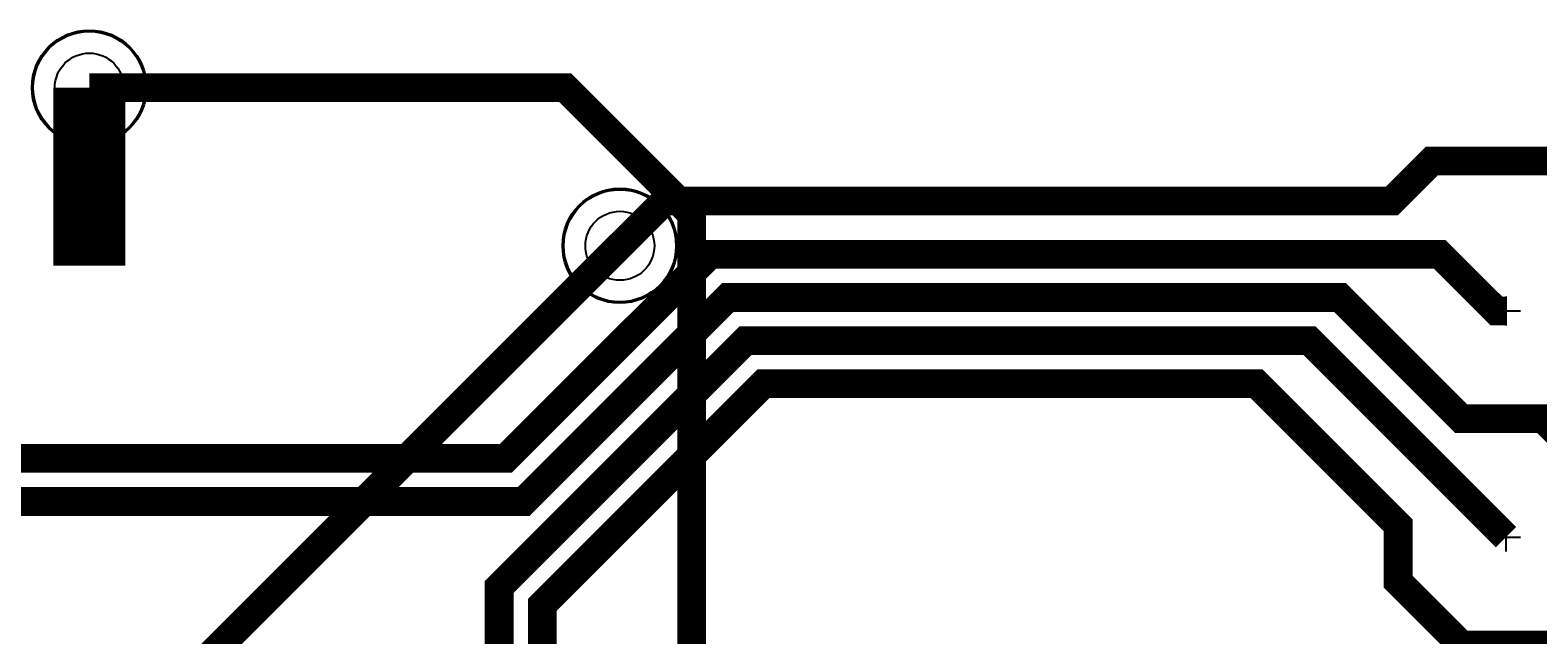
# Model space of a CAD drawing. Extents: x 0 to 3292, y 0 to 2151.
# Tile 13 of 50: x 845 to 1369, y 368 to 578. Entities that reach past the tile are written whole.
import ezdxf

# ---------------------------------------------------------------- set-up
doc = ezdxf.new("R2010")
doc.units = 0
doc.layers.add('ETCH_BOTTOM', color=1, linetype='CONTINUOUS')
doc.layers.add('ETCH_TOP', color=4, linetype='CONTINUOUS')

# ---------------------------------------------------------------- blocks, each defined once
blk = doc.blocks.new('VIA_C10H24')
at = {"layer": 'ETCH_BOTTOM'}
for radius in [19.5, 19.5, 12]:
    blk.add_circle((0, 0), radius, dxfattribs=at)
at = {"layer": 'ETCH_TOP'}
for radius in [19.5, 19.5, 12]:
    blk.add_circle((0, 0), radius, dxfattribs=at)
blk = doc.blocks.new('FIGURE_CIRCLE')
blk.add_circle((0, 0), 0.5)
blk = doc.blocks.new('FIGURE_CROSS')
for points in [[(-0.5, 0), (0.5, 0)], [(0, 0.5), (0, -0.5)]]:
    blk.add_lwpolyline(points)

msp = doc.modelspace()

# ---------------------------------------------------------------- linework, layer by layer
at = {"layer": 'ETCH_BOTTOM', "const_width": 10}
for points in [[(1390.79, 339.01), (1390.79, 317.01), (1391.34, 316.46), (1391.34, 259.91), (1341.43, 210), (1172.01, 210), (1075, 307.01), (1075, 514), (1030.94, 558.06), (865.42, 558.06)], [(826.77, 338.58), (826.66, 338.58), (826.29, 338.21), (885.21, 338.21), (1050, 503)]]:
    msp.add_lwpolyline(points, dxfattribs=at)
at = {"layer": 'ETCH_TOP'}
for points, const_width in [([(865.42, 496.06), (865.42, 558.06)], 25), ([(1515.75, 480.31), (1463.56, 532.5), (1332.5, 532.5), (1318.56, 518.56), (1065.56, 518.56), (1050, 503)], 10), ([(590.66, 338.58), (627.58, 375.5), (653.17, 375.5), (653.75, 376.08), (765.08, 376.08), (818, 429), (1010.34, 429), (1081.34, 500), (1335.22, 500), (1354.91, 480.31), (1358.27, 480.31)], 10), ([(770.93, 360.71), (824.22, 414), (1004.12, 414), (1004.13, 413.99), (1016.55, 413.99), (1087.56, 485), (1300.54, 485), (1342.73, 442.81), (1371.19, 442.81), (1378.27, 435.73), (1392.43, 435.73), (1437.01, 480.31)], 10), ([(1437.01, 401.57), (1399.51, 364.07), (1342.73, 364.07), (1320.77, 386.03), (1320.77, 405.73), (1271.5, 455), (1100, 455), (1023, 378), (1023, 309)], 10)]:
    msp.add_lwpolyline(points, dxfattribs=dict(at, const_width=const_width))
msp.add_lwpolyline([(511.81, 338.58, 6, 6, 0), (510.66, 338.58, 6, 6, 0), (510.29, 338.21, 10, 10, 0), (472.79, 300.71, 10, 10, 0), (472.79, 223.98, 10, 10, 0), (516.79, 179.98, 10, 10, 0), (944.98, 179.98, 10, 10, 0), (984, 219, 10, 10, 0), (984, 304, 10, 10, 0), (1008, 328, 10, 10, 0), (1008, 384.22, 10, 10, 0), (1093.78, 470, 10, 10, 0), (1289.84, 470, 10, 10, 0), (1358.27, 401.57, 10, 10, 0)], format="xyseb", dxfattribs=at)

# ---------------------------------------------------------------- block references
for p in [(865.42, 558.06), (1050, 503)]:
    msp.add_blockref('VIA_C10H24', p, dxfattribs=at)
at = {"layer": 'MANUFACTURING_NCDRILL_FIGURE'}
for name, p, xscale, yscale in [('FIGURE_CIRCLE', (865.42, 558.06), 40, 40), ('FIGURE_CIRCLE', (1050, 503), 40, 40), ('FIGURE_CROSS', (1358.27, 480.31), 10, 10), ('FIGURE_CROSS', (1358.27, 401.57), 10, 10)]:
    msp.add_blockref(name, p, dxfattribs=dict(at, xscale=xscale, yscale=yscale))

doc.saveas('drawing.dxf')
